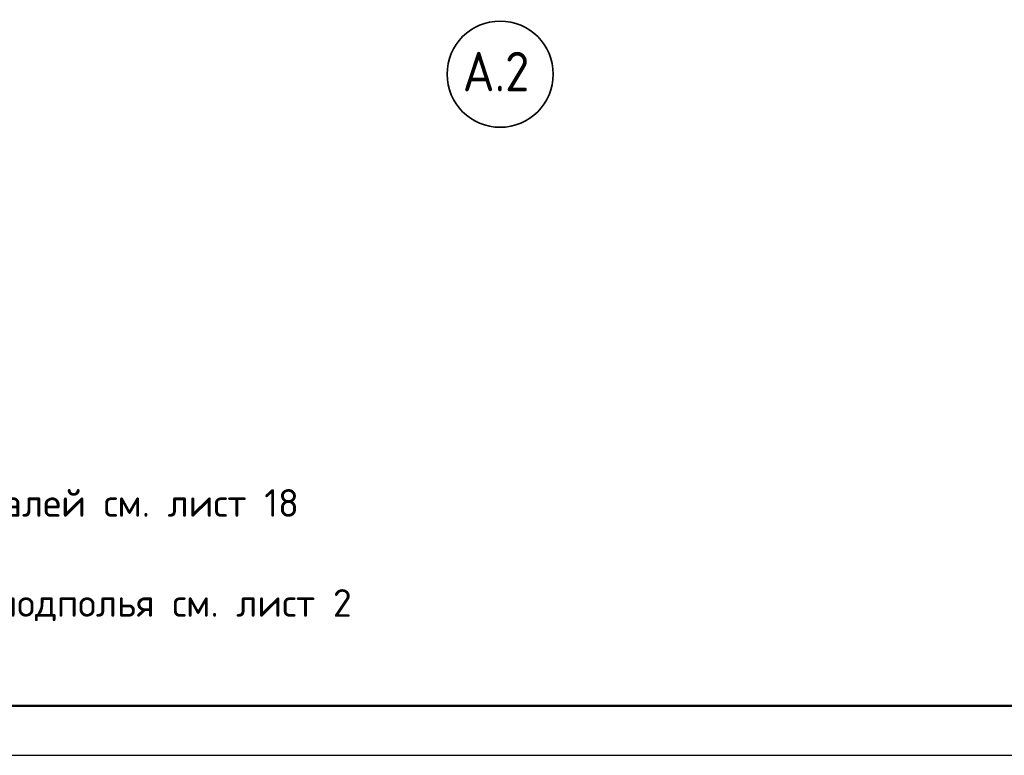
# Model space of a CAD drawing. Header units: millimetres. Extents: x 0 to 50400, y 0 to 35640.
# Tile 5 of 23: x 13249 to 25213, y 0 to 8938. Entities that reach past the tile are written whole.
import ezdxf

# ---------------------------------------------------------------- set-up
doc = ezdxf.new("R2010")
doc.units = ezdxf.units.MM
doc.linetypes.add('______5', pattern=[1320, 960, -120, 120, -120])
doc.layers.add('Standard', color=7, linetype='Continuous', lineweight=25)
doc.layers.add('Оси', color=7, linetype='______5', true_color=0x656565)
doc.styles.add('ISOCPEUR', font='txt')

msp = doc.modelspace()

# ---------------------------------------------------------------- linework, layer by layer
at = {"layer": 'Standard', "color": 7, "linetype": 'Continuous', "lineweight": 25, "transparency": 33554687}
msp.add_lwpolyline([(0, 0), (50400, 0), (50400, 35640), (0, 35640), (0, 0)], close=True, dxfattribs=at)
at = {"layer": 'Standard', "color": 7, "linetype": 'Continuous', "lineweight": 50, "transparency": 33554687}
msp.add_lwpolyline([(2400, 35040), (49800, 35040), (49800, 600), (2400, 600), (2400, 35040)], close=True, dxfattribs=at)
at = {"layer": 'Оси', "color": 7, "linetype": 'Continuous', "lineweight": 35, "transparency": 33554687}
msp.add_circle((19087, 8276), 645, dxfattribs=at)

# ---------------------------------------------------------------- texts
at = {"layer": 'Standard', "color": 7, "linetype": 'Continuous', "lineweight": 13, "transparency": 33554687, "insert": (3634, 3234), "char_height": 336, "width": 13798.68, "attachment_point": 1, "line_spacing_factor": 1.084337}
msp.add_mtext('\\A1;{\\fISOCPEUR|i0|b0;\\H335.999994;\\W1.000000;\\C7;1. Спецификацию элементов, ведомость деталей см. лист 18}\\P{\\fISOCPEUR|i0|b0;\\H335.999994;\\W1.000000;\\C7;Ведомость расхода стали см. лист 1.1}\\P{\\fISOCPEUR|i0|b0;\\H335.999994;\\W1.000000;\\C7;2. Опалубочный план конструкции стен техподполья см. лист 2}\\P{\\fISOCPEUR|i0|b0;\\H335.999994;\\W1.000000;\\C7;3. Сечения замаркированы см. листы 3...7}\\P', dxfattribs=at)
at = {"layer": 'Оси', "color": 7, "linetype": 'Continuous', "lineweight": 35, "transparency": 33554687, "insert": (18631, 8067), "char_height": 480, "width": 1128.48, "attachment_point": 7, "style": 'ISOCPEUR'}
msp.add_mtext('\\W0.90;А.2', dxfattribs=at)

doc.saveas('drawing.dxf')
